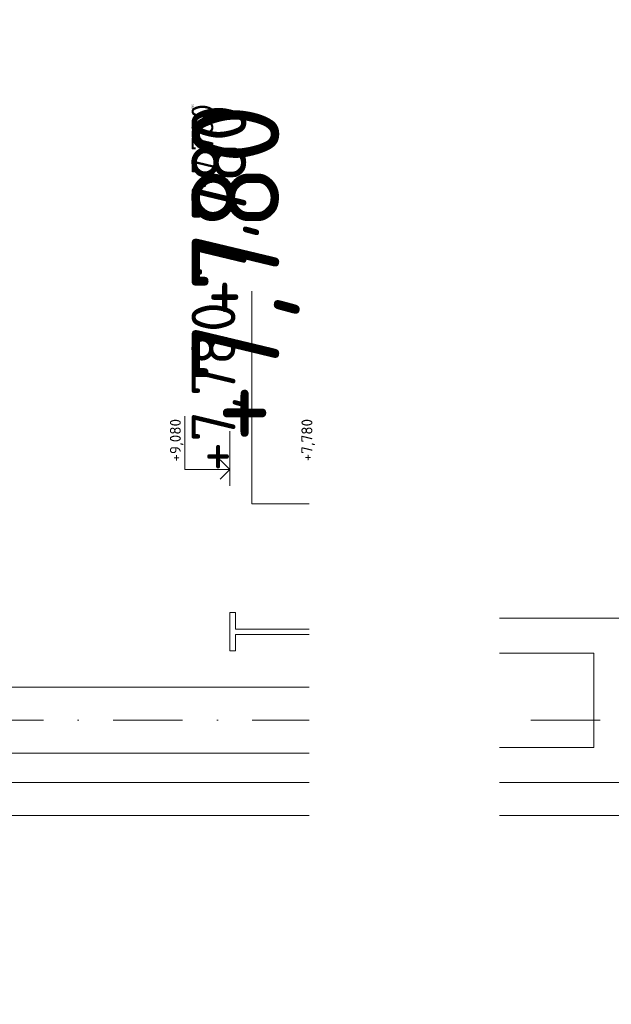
# Model space of a CAD drawing. Header units: millimetres. Extents: x -1695604 to 5289369, y -1488057 to 2187451.
# Tile 234 of 256: x 208067 to 213465, y 174710 to 183684. Entities that reach past the tile are written whole.
import ezdxf
from ezdxf import colors
from ezdxf.entities.mleader import LeaderData, LeaderLine
from ezdxf.enums import TextEntityAlignment as Align
from ezdxf.math import Vec2, Vec3

# ---------------------------------------------------------------- set-up
doc = ezdxf.new("R2010")
doc.units = ezdxf.units.MM
doc.linetypes.add('CENTERX2', pattern=[101.6, 63.5, -12.7, 12.7, -12.7])
doc.linetypes.add('DASHDOT', pattern=[25.4, 12.7, -6.35, 0, -6.35])
for name, color, linetype in [('0 @ 1', 7, 'Continuous'), ('0 @ 10', 7, 'Continuous'), ('0 @ 100', 7, 'Continuous'), ('0 @ 200', 7, 'Continuous'), ('0 @ 250 (1)', 7, 'Continuous'), ('0 @ 250 (2)', 7, 'Continuous'), ('0 @ 400', 7, 'Continuous')]:
    doc.layers.add(name, color=color, linetype=linetype)
for name, color, linetype, lineweight in [('A99_N_koty-200-vysk', 6, 'Continuous', 9), ('A99_N_koty-50-vysk', 160, 'Continuous', 9), ('A99_N_txt-popis-200', 240, 'Continuous', 5), ('A99_N_txt-popis-50', 240, 'Continuous', 9), ('A99_N_txt-popis-50 @ 200', 240, 'Continuous', 9), ('A99_N_txt-popis-50 @ 50', 240, 'Continuous', 9), ('A99_S_kce-pohl', 7, 'Continuous', 5), ('A99_S_kce-rez-sil', 7, 'Continuous', 15), ('A99_S_osy', 1, 'CENTERX2', 5)]:
    doc.layers.add(name, color=color, linetype=linetype, lineweight=lineweight)
doc.styles.add('A99_kota', font='isocpeur.ttf', dxfattribs={"height": 2})
doc.styles.add('A99_popis', font='isocpeur.ttf')

# ---------------------------------------------------------------- blocks, each defined once
blk = doc.blocks.new('*U24')
at = {"color": 0, "linetype": 'ByBlock', "lineweight": -2}
blk.add_line((-3, 0), (7, 0), dxfattribs=at)
for points in [[(0, 0), (0, 5), (0, 5), (9.7, 5)], [(-1.75, 1.75), (0, 0), (1.75, 1.75)]]:
    blk.add_lwpolyline(points, dxfattribs=at)
at = {"color": 0, "linetype": 'ByBlock', "lineweight": -2, "style": 'A99_kota'}
for tag, p in [('VYSKA', (9.2, 7.75)), ('POPIS', (9.2, 4.5))]:
    blk.add_attdef(tag, text='', height=2, dxfattribs=at).set_placement(p, align=Align.TOP_RIGHT)
blk = doc.blocks.new('*U6677')
at = {"layer": 'A99_N_koty-200-vysk', "lineweight": 5}
ref = blk.add_blockref('*U24', (211185, 179270), dxfattribs=dict(at, xscale=200, yscale=200, zscale=200, rotation=90.00000000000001))
ref.add_attrib('VYSKA', '+7,780', dxfattribs={"layer": '0 @ 100', "color": 0, "linetype": 'ByBlock', "lineweight": -2, "height": 200, "rotation": 90, "style": 'A99_kota'}).set_placement((209635, 182915), align=Align.TOP_RIGHT)
ref = blk.add_blockref('*U24', (211185, 179270), dxfattribs=dict(at, xscale=200, yscale=200, zscale=200, rotation=90.00000000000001))
ref.add_attrib('VYSKA', '+7,780', dxfattribs={"layer": '0 @ 10', "color": 0, "linetype": 'ByBlock', "lineweight": -2, "height": 20, "rotation": 90, "style": 'A99_kota'}).set_placement((209635, 182915), align=Align.TOP_RIGHT)
ref = blk.add_blockref('*U24', (211185, 179270), dxfattribs=dict(at, xscale=200, yscale=200, zscale=200, rotation=90.00000000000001))
ref.add_attrib('VYSKA', '+7,780', dxfattribs={"layer": '0 @ 1', "color": 0, "linetype": 'ByBlock', "lineweight": -2, "height": 2, "rotation": 90, "style": 'A99_kota'}).set_placement((209635, 182915), align=Align.TOP_RIGHT)
ref = blk.add_blockref('*U24', (211185, 179270), dxfattribs=dict(at, xscale=200, yscale=200, zscale=200, rotation=90.00000000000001))
ref.add_attrib('VYSKA', '+7,780', dxfattribs={"layer": '0 @ 400', "color": 0, "linetype": 'ByBlock', "lineweight": -2, "height": 800, "rotation": 90, "style": 'A99_kota'}).set_placement((209635, 182915), align=Align.TOP_RIGHT)
ref = blk.add_blockref('*U24', (211185, 179270), dxfattribs=dict(at, xscale=200, yscale=200, zscale=200, rotation=90.00000000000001))
ref.add_attrib('VYSKA', '+7,780', dxfattribs={"layer": '0 @ 250 (1)', "color": 0, "linetype": 'ByBlock', "lineweight": -2, "height": 500, "rotation": 90, "style": 'A99_kota'}).set_placement((209635, 182915), align=Align.TOP_RIGHT)
ref = blk.add_blockref('*U24', (211185, 179270), dxfattribs=dict(at, xscale=200, yscale=200, zscale=200, rotation=90.00000000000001))
ref.add_attrib('VYSKA', '+7,780', dxfattribs={"layer": '0 @ 250 (2)', "color": 0, "linetype": 'ByBlock', "lineweight": -2, "height": 500, "rotation": 90, "style": 'A99_kota'}).set_placement((209635, 182915), align=Align.TOP_RIGHT)
ref = blk.add_blockref('*U24', (211185, 179270), dxfattribs=dict(at, xscale=200, yscale=200, zscale=200, rotation=90.00000000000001))
ref.add_attrib('VYSKA', '+7,780', dxfattribs={"layer": '0 @ 200', "color": 0, "linetype": 'ByBlock', "lineweight": -2, "height": 400, "rotation": 90, "style": 'A99_kota'}).set_placement((209635, 181110), align=Align.TOP_RIGHT)
blk = doc.blocks.new('*U34')
at = {"color": 0, "linetype": 'ByBlock', "lineweight": -2}
blk.add_line((-3, 0), (7, 0), dxfattribs=at)
for points in [[(0, 0), (0, 8.2), (0, 8.2), (9.7, 8.2)], [(-1.75, 1.75), (0, 0), (1.75, 1.75)]]:
    blk.add_lwpolyline(points, dxfattribs=at)
at = {"color": 0, "linetype": 'ByBlock', "lineweight": -2, "style": 'A99_kota'}
for tag, p in [('VYSKA', (9.2, 10.95)), ('POPIS', (9.2, 7.7))]:
    blk.add_attdef(tag, text='', height=2, dxfattribs=at).set_placement(p, align=Align.TOP_RIGHT)
blk = doc.blocks.new('*U6351')
at = {"layer": 'A99_N_txt-popis-50 @ 200', "lineweight": 9}
ml = blk.add_multileader_mtext('Standard', dxfattribs=at)
ml.set_content('\\A1;{\\C256;odvodňovací systém \\Pbude součásti \\Pdodávky opláštění}', color=1, style='A99_popis')
ml.set_leader_properties(color=256, linetype='ByLayer', lineweight=-1)
ml.build(insert=Vec2(0, 0))
ml.multileader.update_dxf_attribs({"dogleg_length": 1, "arrow_head_size": 300, "scale": 200})
ctx = ml.context
ctx.base_point, ctx.scale, ctx.char_height, ctx.arrow_head_size, ctx.landing_gap_size, ctx.plane_origin, ctx.plane_x_axis, ctx.plane_y_axis = Vec3(210970, -12084.9), 200, 400, 300, 250, Vec3(219443.5, -8522.5), Vec3(0, 1), Vec3(-1, 0)
notes = []
notes.append((ctx, [(1, (1, 1, 0), (210970, -6004.9), (0, -1), 740, [(0, [(210965, -1130)], 0, [])])]))
ctx.mtext.insert, ctx.mtext.text_direction, ctx.mtext.rotation, ctx.mtext.width, ctx.mtext.defined_height, ctx.mtext.flow_direction = Vec3(210710, -11834.9), Vec3(0, 1), 1.570796, 5331.785, 15.9, 5
ctx.mtext.has_bg_fill, ctx.mtext.bg_color, ctx.mtext.bg_scale_factor, ctx.mtext.bg_transparency, ctx.mtext.use_window_bg_color = 1, -1073741824, 1, 0, 1
for ctx, leaders in notes:
    for number, flags, end, landing, length, lines in leaders:
        leader = LeaderData()
        leader.index, (leader.has_last_leader_line, leader.has_dogleg_vector, leader.attachment_direction) = number, flags
        leader.last_leader_point, leader.dogleg_vector, leader.dogleg_length = Vec3(end), Vec3(landing), length
        for number, points, colour, breaks in lines:
            line = LeaderLine()
            line.index, line.vertices, line.color, line.breaks = number, Vec3.list(points), colors.encode_raw_color(colour), breaks
            leader.lines.append(line)
        ctx.leaders.append(leader)
blk = doc.blocks.new('*U6400')
at = {"layer": 'A99_N_txt-popis-50 @ 200', "lineweight": 9}
ml = blk.add_multileader_mtext('Standard', dxfattribs=at)
ml.set_content('\\A1;{\\C256;odvodňovací systém \\Pbude součásti \\Pdodávky opláštění}', color=1, style='A99_popis')
ml.set_leader_properties(color=256, linetype='ByLayer', lineweight=-1)
ml.build(insert=Vec2(0, 0))
ml.multileader.update_dxf_attribs({"dogleg_length": 1, "arrow_head_size": 300, "scale": 200})
ctx = ml.context
ctx.base_point, ctx.scale, ctx.char_height, ctx.arrow_head_size, ctx.landing_gap_size, ctx.plane_origin, ctx.plane_x_axis, ctx.plane_y_axis = Vec3(210970, 137915.1), 200, 400, 300, 250, Vec3(219443.5, 141477.5), Vec3(0, 1), Vec3(-1, 0)
notes = []
notes.append((ctx, [(1, (1, 1, 0), (210970, 143995.1), (0, -1), 740, [(0, [(210965, 148870)], 0, [])])]))
ctx.mtext.insert, ctx.mtext.text_direction, ctx.mtext.rotation, ctx.mtext.width, ctx.mtext.defined_height, ctx.mtext.flow_direction = Vec3(210710, 138165.1), Vec3(0, 1), 1.570796, 5331.785, 15.9, 5
ctx.mtext.has_bg_fill, ctx.mtext.bg_color, ctx.mtext.bg_scale_factor, ctx.mtext.bg_transparency, ctx.mtext.use_window_bg_color = 1, -1073741824, 1, 0, 1
for ctx, leaders in notes:
    for number, flags, end, landing, length, lines in leaders:
        leader = LeaderData()
        leader.index, (leader.has_last_leader_line, leader.has_dogleg_vector, leader.attachment_direction) = number, flags
        leader.last_leader_point, leader.dogleg_vector, leader.dogleg_length = Vec3(end), Vec3(landing), length
        for number, points, colour, breaks in lines:
            line = LeaderLine()
            line.index, line.vertices, line.color, line.breaks = number, Vec3.list(points), colors.encode_raw_color(colour), breaks
            leader.lines.append(line)
        ctx.leaders.append(leader)
at = {"layer": 'A99_N_txt-popis-50 @ 50', "lineweight": 9}
ml = blk.add_multileader_mtext('Standard', dxfattribs=at)
ml.set_content('\\A1;{\\C256;odvodňovací systém \\Pbude součásti \\Pdodávky opláštění}', color=(178, 0, 0), style='A99_popis')
ml.set_leader_properties(color=256, linetype='ByLayer', lineweight=-1)
ml.build(insert=Vec2(0, 0))
ml.multileader.update_dxf_attribs({"dogleg_length": 1, "arrow_head_size": 75, "scale": 50})
ctx = ml.context
ctx.base_point, ctx.scale, ctx.char_height, ctx.arrow_head_size, ctx.landing_gap_size, ctx.plane_origin, ctx.plane_x_axis, ctx.plane_y_axis = Vec3(211140, 146768.8), 50, 100, 75, 62.5, Vec3(219443.5, 141477.5), Vec3(0, 1), Vec3(-1, 0)
notes = []
notes.append((ctx, [(1, (1, 1, 0), (211140, 148250), (0, -1), 146.2, [(0, [(211140, 148915)], 0, [])])]))
ctx.mtext.insert, ctx.mtext.text_direction, ctx.mtext.rotation, ctx.mtext.width, ctx.mtext.defined_height, ctx.mtext.flow_direction = Vec3(211075, 146831.3), Vec3(0, 1), 1.570796, 1218.75, 15.9, 5
ctx.mtext.has_bg_fill, ctx.mtext.bg_color, ctx.mtext.bg_scale_factor, ctx.mtext.bg_transparency, ctx.mtext.use_window_bg_color = 1, -1073741824, 1, 0, 1
for ctx, leaders in notes:
    for number, flags, end, landing, length, lines in leaders:
        leader = LeaderData()
        leader.index, (leader.has_last_leader_line, leader.has_dogleg_vector, leader.attachment_direction) = number, flags
        leader.last_leader_point, leader.dogleg_vector, leader.dogleg_length = Vec3(end), Vec3(landing), length
        for number, points, colour, breaks in lines:
            line = LeaderLine()
            line.index, line.vertices, line.color, line.breaks = number, Vec3.list(points), colors.encode_raw_color(colour), breaks
            leader.lines.append(line)
        ctx.leaders.append(leader)

msp = doc.modelspace()

# ---------------------------------------------------------------- linework, layer by layer
at = {"layer": 'A99_S_kce-pohl'}
msp.add_line((213305, 177910), (213305, 177050), dxfattribs=at)
at = {"layer": 'A99_S_kce-rez-sil', "linetype": 'Continuous'}
for p, q in [((209985, 178280), (209985, 177930)), ((209985, 178280), (210035, 178280)), ((210035, 178280), (210035, 178130)), ((210035, 177930), (210035, 178080)), ((209985, 177930), (210035, 177930))]:
    msp.add_line(p, q, dxfattribs=at)

# ---------------------------------------------------------------- block references
at = {"layer": 'A99_N_koty-50-vysk', "lineweight": 5, "xscale": 50, "yscale": 50, "zscale": 50, "rotation": 90.00000000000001}
msp.add_blockref('*U34', (209985, 179585), dxfattribs=at).add_auto_attribs({'VYSKA': '+9,080'})
at = {"layer": 'A99_N_txt-popis-50', "color": 3, "linetype": 'Continuous', "lineweight": 18}
msp.add_blockref('*U6351', (0, 0), dxfattribs=at)

# ---------------------------------------------------------------- next in the draw order: linework, layer by layer
at = {"layer": 'A99_S_kce-pohl'}
for p, q in [((211185, 178380), (211185, 177600)), ((211185, 178380), (211765.4, 178380)), ((212105, 178230), (211765.4, 178380)), ((212105, 178230), (218965, 178230)), ((212105, 177910), (213305, 177910)), ((212105, 177910), (212105, 177050)), ((211185, 177600), (206935, 177600)), ((212105, 177050), (213305, 177050)), ((206935, 177000), (211185, 177000)), ((211185, 177000), (211185, 176730))]:
    msp.add_line(p, q, dxfattribs=at)
at = {"layer": 'A99_S_kce-rez-sil', "linetype": 'Continuous'}
for p, q in [((211185, 178280), (211135, 178280)), ((211135, 178280), (211135, 178130)), ((211185, 178280), (211185, 177930)), ((210035, 178130), (211135, 178130)), ((210035, 178080), (211135, 178080)), ((211135, 177930), (211135, 178080)), ((211185, 177930), (211135, 177930))]:
    msp.add_line(p, q, dxfattribs=at)
at = {"layer": 'A99_S_kce-rez-sil', "color": 7, "linetype": 'Continuous', "lineweight": 13}
for p, q in [((205965, 176730), (218965, 176730)), ((205530, 176430), (218965, 176430))]:
    msp.add_line(p, q, dxfattribs=at)
at = {"layer": 'A99_S_osy', "linetype": 'DASHDOT', "lineweight": 5, "ltscale": 50}
msp.add_lwpolyline([(222254.8, 177300), (202234.8, 177300)], dxfattribs=at)

# ---------------------------------------------------------------- next in the draw order: block references
at = {"layer": 'A99_N_koty-50-vysk', "lineweight": 5, "xscale": 50, "yscale": 50, "zscale": 50, "rotation": 90.00000000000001}
msp.add_blockref('*U34', (211185, 179585), dxfattribs=at).add_auto_attribs({'VYSKA': '+7,780'})
at = {"layer": 'A99_N_txt-popis-200', "color": 3, "linetype": 'Continuous', "lineweight": 18}
msp.add_blockref('*U6677', (0, 0), dxfattribs=at)

# ---------------------------------------------------------------- next in the draw order: leaders
at = {"layer": 'A99_N_txt-popis-50 @ 200', "lineweight": 9}
ml = msp.add_multileader_mtext('Standard', dxfattribs=at)
ml.set_content('\\A1;{\\C256;výlez na střechu}', color=1, style='A99_popis')
ml.set_leader_properties(color=256, linetype='ByLayer', lineweight=-1)
ml.build(insert=Vec2(0, 0))
ml.multileader.update_dxf_attribs({"dogleg_length": 200, "arrow_head_size": 300, "scale": 200})
ctx = ml.context
ctx.base_point, ctx.scale, ctx.char_height, ctx.arrow_head_size, ctx.landing_gap_size, ctx.plane_origin = Vec3(145525.1, 171532.5), 200, 800, 300, 1000, Vec3(143462.5, 164124.2)
notes = []
notes.append((ctx, [(0, (1, 1, 0), (144725.1, 171532.5), (1, 0), 800, [(0, [(144725.1, 175918.4)], 0, [])])]))
ctx.mtext.insert, ctx.mtext.width, ctx.mtext.defined_height, ctx.mtext.flow_direction = Vec3(146525.1, 172052.5), 8464.943, 1247.5, 5
for ctx, leaders in notes:
    for number, flags, end, landing, length, lines in leaders:
        leader = LeaderData()
        leader.index, (leader.has_last_leader_line, leader.has_dogleg_vector, leader.attachment_direction) = number, flags
        leader.last_leader_point, leader.dogleg_vector, leader.dogleg_length = Vec3(end), Vec3(landing), length
        for number, points, colour, breaks in lines:
            line = LeaderLine()
            line.index, line.vertices, line.color, line.breaks = number, Vec3.list(points), colors.encode_raw_color(colour), breaks
            leader.lines.append(line)
        ctx.leaders.append(leader)

# ---------------------------------------------------------------- next in the draw order: block references
at = {"layer": 'A99_N_txt-popis-50', "color": 3, "linetype": 'Continuous', "lineweight": 18}
msp.add_blockref('*U6400', (0, 0), dxfattribs=at)

# ---------------------------------------------------------------- next in the draw order: leaders
at = {"layer": 'A99_N_txt-popis-50 @ 50', "lineweight": 9}
ml = msp.add_multileader_mtext('Standard', dxfattribs=at)
ml.set_content('\\A1;{\\C256;sanace ŽB sloupů}', color=1, style='A99_popis')
ml.set_leader_properties(color=256, linetype='ByLayer', lineweight=-1)
ml.build(insert=Vec2(0, 0))
ml.multileader.update_dxf_attribs({"dogleg_length": 3.23, "arrow_head_size": 50, "scale": 50})
ctx = ml.context
ctx.base_point, ctx.scale, ctx.char_height, ctx.arrow_head_size, ctx.landing_gap_size, ctx.plane_origin, ctx.plane_x_axis, ctx.plane_y_axis = Vec3(211445, 151007.5), 50, 100, 50, 62.5, Vec3(219705.8, 154607.5), Vec3(0, 1), Vec3(-1, 0)
notes = []
notes.append((ctx, [(0, (1, 1, 0), (211445, 150846.2), (0, 1), 161.2, [(0, [(211445, 150305)], 0, [])])]))
ctx.mtext.insert, ctx.mtext.text_direction, ctx.mtext.rotation, ctx.mtext.width, ctx.mtext.flow_direction = Vec3(211380, 151070), Vec3(0, 1), 1.570796, 1128.75, 5
ctx.mtext.has_bg_fill, ctx.mtext.bg_color, ctx.mtext.bg_scale_factor, ctx.mtext.bg_transparency, ctx.mtext.use_window_bg_color = 1, -1073741824, 1, 0, 1
for ctx, leaders in notes:
    for number, flags, end, landing, length, lines in leaders:
        leader = LeaderData()
        leader.index, (leader.has_last_leader_line, leader.has_dogleg_vector, leader.attachment_direction) = number, flags
        leader.last_leader_point, leader.dogleg_vector, leader.dogleg_length = Vec3(end), Vec3(landing), length
        for number, points, colour, breaks in lines:
            line = LeaderLine()
            line.index, line.vertices, line.color, line.breaks = number, Vec3.list(points), colors.encode_raw_color(colour), breaks
            leader.lines.append(line)
        ctx.leaders.append(leader)

doc.saveas('drawing.dxf')
